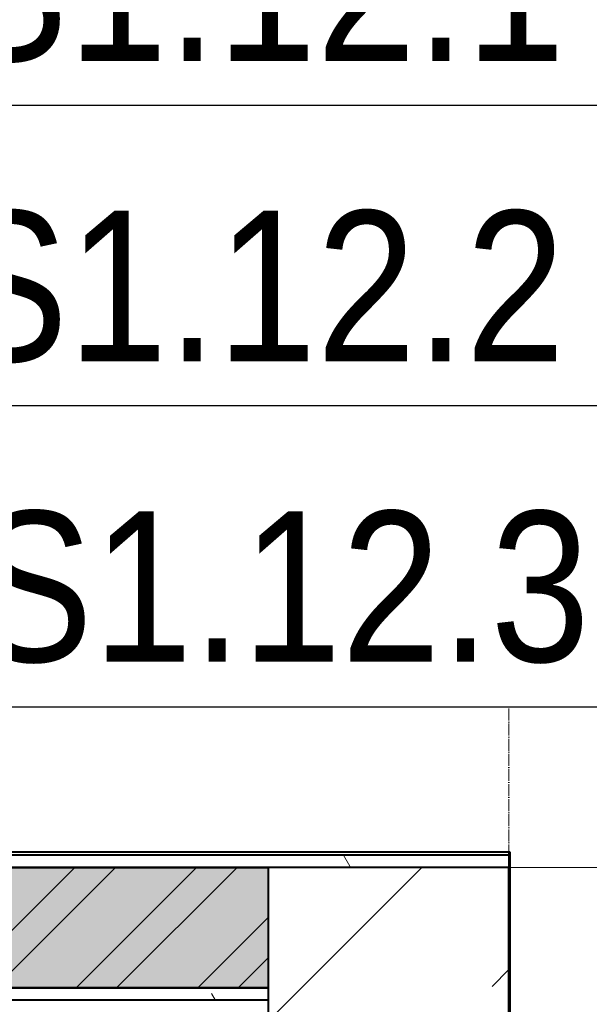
# Model space of a CAD drawing. Header units: millimetres. Extents: x 2069 to 83669, y 801 to 118701.
# Tile 81 of 145: x 41845 to 42790, y 48376 to 50012. Entities that reach past the tile are written whole.
import ezdxf
from ezdxf import colors
from ezdxf.entities.mleader import LeaderData, LeaderLine
from ezdxf.enums import TextEntityAlignment as Align
from ezdxf.math import Vec2, Vec3

# ---------------------------------------------------------------- set-up
doc = ezdxf.new("R2018")
doc.units = ezdxf.units.MM
doc.set_wipeout_variables(frame=1)
doc.linetypes.add('ADSK_Линия сетки', pattern=[25, 20, -2.5, 0, -2.5])
for name, color, linetype, lineweight in [('КИП_выноска', 6, 'Continuous', 25), ('Несущие колонны', 7, 'Continuous', 18), ('Оси', 7, 'Continuous', 9), ('Парковка', 7, 'Continuous', 18), ('Стены разрез', 7, 'Continuous', 40), ('Стены штриховка', 7, 'Continuous', 40)]:
    doc.layers.add(name, color=color, linetype=linetype, lineweight=lineweight)
doc.styles.add('Arial', font='arial.ttf', dxfattribs={"width": 0.85, "height": 350})
doc.styles.add('GOST 2.304', font='simplex.shx', dxfattribs={"width": 0.65, "oblique": 15})
doc.styles.get("Standard").update_dxf_attribs({"font": 'arial.ttf'})
pattern_1 = [(0, (0, 0), (406.4, 101.6), [33.528, -271.272, 33.528, -271.272, -1625.6]), (0, (0, 0), (406.4, 101.6), [-609.6, 33.528, -576.072, 33.528, -271.272, -711.2]), (0, (0, 0), (406.4, 101.6), [-1524, 33.528, -169.672, 33.528, -474.472]), (120, (152.4, 50.8), (-291.188181, 301.1527241), [33.528, -271.272, 33.528, -271.272, -1625.6]), (120, (152.4, 50.8), (-291.188181, 301.1527241), [-609.6, 33.528, -576.072, 33.528, -271.272, -711.2]), (120, (152.4, 50.8), (-291.188181, 301.1527241), [-1524, 33.528, -169.672, 33.528, -474.472]), (240, (203.2, 254), (-115.211819, -402.7527241), [33.528, -271.272, 33.528, -271.272, -1625.6]), (240, (203.2, 254), (-115.211819, -402.7527241), [-609.6, 33.528, -576.072, 33.528, -271.272, -711.2]), (240, (203.2, 254), (-115.211819, -402.7527241), [-1524, 33.528, -169.672, 33.528, -474.472])]

# ---------------------------------------------------------------- blocks, each defined once
blk = doc.blocks.new('199_Парковочные места 3 класса и МГН - Малый класс-V22-Оборудование_B2_-11_400__На лист секция 6_-11_400')
at = {"layer": 'Парковка', "color": 253, "true_color": 0xaaaaaa}
blk.add_line((0, 0), (2500, 0), dxfattribs=at)
blk = doc.blocks.new('135_SLK_GD_AR_rvt-1-Оборудование_B2_-11_400__На лист секция 6_-11_400')
at = {"layer": 'Стены разрез', "lineweight": 9, "true_color": 0xaaaaaa}
h = blk.add_hatch(dxfattribs=at)
h.set_pattern_fill('FP_4', color=253, style=0, pattern_type=2)
h.set_pattern_definition(pattern_1)
h.paths.add_polyline_path([(-13015645.6, -9242250.3), (-13015609.7, -9242250.3), (-13015609.7, -9242230.3), (-13022249.7, -9242230.3), (-13022249.7, -9242250.3), (-13016009.7, -9242250.3)])
h.paths.add_polyline_path([(-13024109.7, -9242250.3), (-13023449.7, -9242250.3), (-13023449.7, -9242230.3), (-13024109.7, -9242230.3)])
h = blk.add_hatch(dxfattribs=at)
h.set_pattern_fill('FP_1', color=253, style=0, pattern_type=2)
h.set_pattern_definition([(50, (0, 0), (218.6211678, -19.1267987), [22.86, -251.46]), (355, (0, 0), (-42.2918743, 229.2684153), [18.288, -201.168]), (100.451, (18.22, -1.6), (176.3310746, 210.139632), [19.428, -213.708]), (46.184, (0, 60.96), (325.29495, -50.4516404), [34.29, -377.19]), (96.636, (27.1, 56.76), (284.8830085, 296.912656), [29.142, -320.562]), (351.184, (0, 60.96), (284.8858166, 296.910704), [27.432, -301.752]), (21, (30.48, 45.72), (181.9375257, -122.7183205), [22.86, -251.46]), (326, (30.48, 45.72), (74.1622266, 221.0261817), [18.288, -201.168]), (71.451, (45.64, 35.5), (256.100348, 98.305262), [19.428, -213.708]), (37.5, (0, 0), (3.70638957, 101.46589536), [3.353, -195.377, 3.353, -200.863, -201.93]), (37.5, (0, 0), (3.70638957, 101.46589536), [-402.946, 3.353, -198.577]), (7.5, (0, 0), (80.18357624, 120.2165259), [3.353, -113.081, 3.353, -190.805, -76.962]), (7.5, (0, 0), (80.18357624, 120.2165259), [-310.591, 3.353, -73.609]), (327.5, (-67.97, 0), (162.70864647, -6.87497134), [3.353, -72.847, 3.353, -234.391, -315.468]), (327.5, (-67.97, 0), (162.70864647, -6.87497134), [-313.944, 3.353, -312.115]), (317.5, (-98.45, 0), (177.7546761, 30.511831), [3.353, -95.707, 3.353, -154.534, -224.028]), (317.5, (-98.45, 0), (177.7546761, 30.511831), [-256.946, 3.353, -220.675])])
h.paths.add_polyline_path([(-13016009.7, -9242450.3), (-13016009.7, -9242250.3), (-13022249.7, -9242250.3), (-13022249.7, -9242450.3), (-13017914.8, -9242450.3)])
h.paths.add_polyline_path([(-13023674.7, -9242450.3), (-13023449.7, -9242450.3), (-13023449.7, -9242250.3), (-13023709.7, -9242250.3), (-13023709.7, -9242450.3)])
h = blk.add_hatch(dxfattribs=at)
h.set_pattern_fill('FP_2', color=253, style=0, pattern_type=2)
h.set_pattern_definition([(45, (0, 0), (-101.0278814, 101.0278814), []), (45, (67.35, 0), (-101.0278814, 101.0278814), [])])
h.paths.add_polyline_path([(-13016009.7, -9242450.3), (-13016009.7, -9242250.3), (-13022249.7, -9242250.3), (-13022249.7, -9242450.3), (-13017914.8, -9242450.3)])
h.paths.add_polyline_path([(-13023674.7, -9242450.3), (-13023449.7, -9242450.3), (-13023449.7, -9242250.3), (-13023709.7, -9242250.3), (-13023709.7, -9242450.3)])
h = blk.add_hatch(dxfattribs=at)
h.set_pattern_fill('FP_4', color=253, style=0, pattern_type=2)
h.set_pattern_definition(pattern_1)
h.paths.add_polyline_path([(-13016009.7, -9242470.3), (-13016009.7, -9242450.3), (-13022249.7, -9242450.3), (-13022249.7, -9242470.3), (-13017914.8, -9242470.3)])
h.paths.add_polyline_path([(-13023674.7, -9242470.3), (-13023449.7, -9242470.3), (-13023449.7, -9242450.3), (-13023689.7, -9242450.3), (-13023689.7, -9242470.3)])
at = {"layer": 'Стены разрез', "color": 253, "true_color": 0xaaaaaa}
for p, q in [((-13015609.7, -9242225.3), (-13022249.7, -9242225.3)), ((-13015607.7, -9242225.3), (-13015609.7, -9242225.3)), ((-13015607.7, -9242250.3), (-13015607.7, -9242225.3)), ((-13015607.7, -9243052.3), (-13015607.7, -9242250.3))]:
    blk.add_line(p, q, dxfattribs=at)
at = {"layer": 'Стены штриховка', "color": 253, "true_color": 0xaaaaaa}
for p, q in [((-13015609.7, -9242230.3), (-13022249.7, -9242230.3)), ((-13015609.7, -9242225.3), (-13015609.7, -9242230.3)), ((-13015609.7, -9242230.3), (-13015609.7, -9242250.3)), ((-13016009.7, -9242250.3), (-13022249.7, -9242250.3)), ((-13022249.7, -9242250.3), (-13016009.7, -9242250.3)), ((-13022249.7, -9242450.3), (-13016009.7, -9242450.3)), ((-13016009.7, -9242450.3), (-13022249.7, -9242450.3)), ((-13022249.7, -9242470.3), (-13016009.7, -9242470.3))]:
    blk.add_line(p, q, dxfattribs=at)
at = {"layer": 'Парковка', "color": 253, "lineweight": 18, "true_color": 0xaaaaaa}
blk.add_blockref('199_Парковочные места 3 класса и МГН - Малый класс-V22-Оборудование_B2_-11_400__На лист секция 6_-11_400', (-13015609.7, -9242250.3), dxfattribs=at)
blk = doc.blocks.new('Бетон-Прямоугольная-Колонна - CLM_Подземные этажи_В60-400х800-V94-Оборудование_B2_-11_400__На лист секция 6_-11_400')
at = {"layer": 'Несущие колонны', "lineweight": 9, "true_color": 0xaaaaaa}
h = blk.add_hatch(dxfattribs=at)
h.set_pattern_fill('FP_59', color=253, style=0, pattern_type=2)
h.set_pattern_definition([(45, (13015809.66, 9242650.3), (-314.308964, 314.308964), []), (45, (13016123.97, 9242650.3), (-314.308964, 314.308964), [555.625, -111.125, 3.353, -107.772])])
h.paths.add_polyline_path([(164.1, -400), (200, -400), (200, 400), (-200, 400), (-200, -400)])
at = {"layer": 'Несущие колонны', "color": 253, "lineweight": 40, "true_color": 0xaaaaaa}
for p, q in [((200, 400), (-200, 400)), ((-200, 400), (-200, -400)), ((200, -400), (200, 400)), ((-200, -400), (200, -400))]:
    blk.add_line(p, q, dxfattribs=at)
blk = doc.blocks.new('135_SLK_K1-2-3_KR_rvt-1-Оборудование_B2_-11_400__На лист секция 6_-11_400')
at = {"layer": 'Несущие колонны', "color": 254, "lineweight": 18, "true_color": 0xd4d4d4}
blk.add_blockref('Бетон-Прямоугольная-Колонна - CLM_Подземные этажи_В60-400х800-V94-Оборудование_B2_-11_400__На лист секция 6_-11_400', (-13015809.7, -9242650.3), dxfattribs=at)
blk = doc.blocks.new('A$C946fac60')
at = {"layer": 'Оси', "color": 253, "linetype": 'ADSK_Линия сетки', "true_color": 0xaaaaaa}
for p, q in [((39702.7, 800), (39702.7, 90869.8)), ((78533.6, 26731.6), (800, 26731.6))]:
    blk.add_line(p, q, dxfattribs=at)
at = {"lineweight": 5}
for name in ['135_SLK_GD_AR_rvt-1-Оборудование_B2_-11_400__На лист секция 6_-11_400', '135_SLK_K1-2-3_KR_rvt-1-Оборудование_B2_-11_400__На лист секция 6_-11_400']:
    blk.add_blockref(name, (13055312.4, 9268031.9), dxfattribs=at)
blk = doc.blocks.new('_None')
blk = doc.blocks.new('*U216')
at = {"color": 0, "linetype": 'Continuous', "lineweight": 30, "ltscale": 75, "width": 0.85, "flags": 104}
blk.add_attdef('ПРИМЕЧАНИЕ_1', text='', height=2.5, dxfattribs=at).set_placement((8, 3.611), align=Align.BOTTOM_CENTER)
at = {"color": 0, "lineweight": 30, "width": 0.85, "flags": 104}
blk.add_attdef('ПРИМЕЧАНИЕ_2', text='', height=2.5, dxfattribs=at).set_placement((8, -7.53), align=Align.BOTTOM_CENTER)
at = {"color": 0, "lineweight": 30, "style": 'GOST 2.304', "width": 0.85}
for tag, p in [('ИМЯ_КАБЕЛЯ_2', (8, -7.5)), ('ИМЯ_КАБЕЛЯ_3', (8, -12.5)), ('ИМЯ_КАБЕЛЯ_4', (8, -17.5)), ('ИМЯ_КАБЕЛЯ_5', (8, -22.5)), ('ИМЯ_КАБЕЛЯ_6', (8, -27.5)), ('ИМЯ_КАБЕЛЯ_7', (8, -32.5)), ('ИМЯ_КАБЕЛЯ_8', (8, -37.5)), ('ИМЯ_КАБЕЛЯ_9', (8, -42.5))]:
    blk.add_attdef(tag, text='', height=2.5, dxfattribs=at).set_placement(p, align=Align.BOTTOM_CENTER)
at = {"linetype": 'Continuous'}
blk.add_wipeout([(0, 2.5), (16, 2.5), (16, -2.5), (0, -2.5)], dxfattribs=at)
at = {"color": 0, "linetype": 'Continuous'}
blk.add_lwpolyline([(0, -2.5), (16, -2.5), (16, 2.5), (0, 2.5)], close=True, dxfattribs=at)
at = {"color": 0, "lineweight": 30, "style": 'GOST 2.304', "width": 0.85}
blk.add_attdef('ИМЯ_КАБЕЛЯ_1', text='', height=2.5, dxfattribs=at).set_placement((8, -2.5), align=Align.BOTTOM_CENTER)

msp = doc.modelspace()

# ---------------------------------------------------------------- block references
msp.add_blockref('A$C946fac60', (2954.3, 22822.3))

# ---------------------------------------------------------------- next in the draw order: leaders
at = {"layer": 'КИП_выноска'}
ml = msp.add_multileader_mtext('Standard', dxfattribs=at)
ml.set_content('LS1.12.1...LS1.12.4\\PДН1.12.1, ДН1.12.2', color=256, style='Arial')
ml.set_leader_properties(color=256, linetype='ByLayer', lineweight=-1)
ml.set_arrow_properties(name='NONE')
ml.build(insert=Vec2(0, 0))
ml.multileader.update_dxf_attribs({"has_dogleg": 0, "text_left_attachment_type": 6, "text_right_attachment_type": 6, "dogleg_length": 0.5, "arrow_head_size": 300})
ctx = ml.context
ctx.base_point, ctx.char_height, ctx.arrow_head_size, ctx.landing_gap_size, ctx.plane_origin = Vec3(41392.7, 50947.8), 250, 300, 100, Vec3(47265.3, 48387.2)
ctx.left_attachment, ctx.right_attachment = 6, 6
notes = []
notes.append((ctx, [(0, (1, 1, 0), (41392.2, 50947.8), (1, 0), 0.5, [(0, [(38917, 47894.1)], 0, [])])]))
ctx.mtext.insert, ctx.mtext.width, ctx.mtext.flow_direction = Vec3(41492.7, 51256.1), 3078.848, 5
ctx.mtext.has_bg_fill, ctx.mtext.bg_color, ctx.mtext.bg_scale_factor, ctx.mtext.bg_transparency, ctx.mtext.use_window_bg_color = 1, -1027028792, 1.5, 0, 1
for ctx, leaders in notes:
    for number, flags, end, landing, length, lines in leaders:
        leader = LeaderData()
        leader.index, (leader.has_last_leader_line, leader.has_dogleg_vector, leader.attachment_direction) = number, flags
        leader.last_leader_point, leader.dogleg_vector, leader.dogleg_length = Vec3(end), Vec3(landing), length
        for number, points, colour, breaks in lines:
            line = LeaderLine()
            line.index, line.vertices, line.color, line.breaks = number, Vec3.list(points), colors.encode_raw_color(colour), breaks
            leader.lines.append(line)
        ctx.leaders.append(leader)

# ---------------------------------------------------------------- next in the draw order: block references
ref = msp.add_blockref('*U216', (41397.2, 50118.5), dxfattribs=dict(at, xscale=100, yscale=100, zscale=100))
ref.add_attrib('ИМЯ_КАБЕЛЯ_1', 'LS1.12.1 ', dxfattribs={"layer": '0', "color": 0, "lineweight": 30, "height": 250, "style": 'Arial', "width": 0.85}).set_placement((42197.2, 49868.5), align=Align.BOTTOM_CENTER)
lines = msp.add_mtext('\\W0.8500;', dxfattribs={"layer": '0', "color": 0, "lineweight": 30, "insert": (42197.2, 49365.5), "char_height": 2.5, "attachment_point": 1})
ref.add_attrib('ПРИМЕЧАНИЕ_2', '', (42197.2, 49365.5), dxfattribs={"flags": 104}).embed_mtext(lines)

# ---------------------------------------------------------------- next in the draw order: block references
ref = msp.add_blockref('*U216', (41397.2, 49619.5), dxfattribs=dict(at, xscale=100, yscale=100, zscale=100))
lines = msp.add_mtext('\\W0.8500;', dxfattribs={"layer": '0', "color": 0, "linetype": 'Continuous', "lineweight": 30, "ltscale": 75, "insert": (42197.2, 49980.6), "char_height": 2.5, "attachment_point": 1})
ref.add_attrib('ПРИМЕЧАНИЕ_1', '', (42197.2, 49980.6), dxfattribs={"flags": 104}).embed_mtext(lines)
ref.add_attrib('ИМЯ_КАБЕЛЯ_1', 'LS1.12.2 ', dxfattribs={"layer": '0', "color": 0, "lineweight": 30, "height": 250, "style": 'Arial', "width": 0.85}).set_placement((42197.2, 49369.5), align=Align.BOTTOM_CENTER)
lines = msp.add_mtext('\\W0.8500;', dxfattribs={"layer": '0', "color": 0, "lineweight": 30, "insert": (42197.2, 48866.5), "char_height": 2.5, "attachment_point": 1})
ref.add_attrib('ПРИМЕЧАНИЕ_2', '', (42197.2, 48866.5), dxfattribs={"flags": 104}).embed_mtext(lines)

# ---------------------------------------------------------------- next in the draw order: block references
ref = msp.add_blockref('*U216', (41397.2, 49120.5), dxfattribs=dict(at, xscale=100, yscale=100, zscale=100))
lines = msp.add_mtext('\\W0.8500;', dxfattribs={"layer": '0', "color": 0, "linetype": 'Continuous', "lineweight": 30, "ltscale": 75, "insert": (42197.2, 49481.6), "char_height": 2.5, "attachment_point": 1})
ref.add_attrib('ПРИМЕЧАНИЕ_1', '', (42197.2, 49481.6), dxfattribs={"flags": 104}).embed_mtext(lines)
ref.add_attrib('ИМЯ_КАБЕЛЯ_1', 'LS1.12.3', dxfattribs={"layer": '0', "color": 0, "lineweight": 30, "height": 250, "style": 'Arial', "width": 0.85}).set_placement((42197.2, 48870.5), align=Align.BOTTOM_CENTER)

doc.saveas('drawing.dxf')
